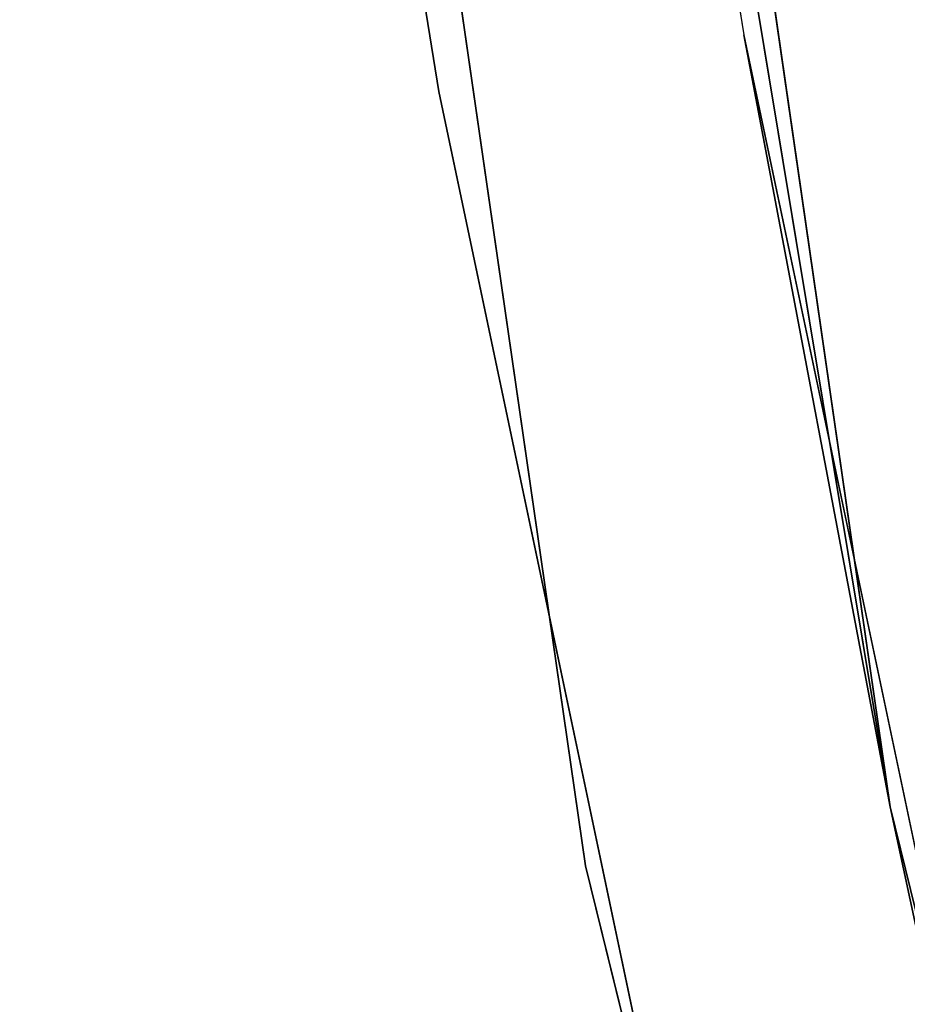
# Model space of a CAD drawing. Extents: x -950 to 950, y -950 to 950.
# Tile 188 of 256: x -910 to -901, y -177 to -167. Entities that reach past the tile are written whole.
import ezdxf

# ---------------------------------------------------------------- set-up
doc = ezdxf.new("R2010")
doc.units = 0
doc.layers.get('0').update_dxf_attribs({"color": 13, "linetype": 'CONTINUOUS'})

# ---------------------------------------------------------------- blocks, each defined once
blk = doc.blocks.new('OBJ_000001')
for p, q in [((-912.279393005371, -126.3394540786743, 6.999972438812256), (-905.5441452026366, -167.9964317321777, 6.999972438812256)), ((-912.279393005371, -126.3394540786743, 30.16272406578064), (-905.5441452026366, -167.9964317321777, 30.16272406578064)), ((-905.5441452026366, -167.9964317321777, 6.999972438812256), (-896.3384086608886, -211.7042531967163, 6.999972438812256)), ((-896.3384086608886, -211.7042531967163, 30.16272406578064), (-905.5441452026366, -167.9964317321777, 30.16272406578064)), ((-905.5441452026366, -167.9964317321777, 6.999972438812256), (-905.5441452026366, -167.9964317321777, 30.16272406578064))]:
    blk.add_line(p, q)
at = {"color": 8}
mesh = blk.add_polyface(dxfattribs=at)
corners = [(-912.279393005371, -126.3394540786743, 6.999972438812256), (-905.5441452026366, -167.9964317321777, 30.16272406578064), (-905.5441452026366, -167.9964317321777, 6.999972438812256), (-912.279393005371, -126.3394540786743, 30.16272406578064)]
mesh.append_faces([[corners[k] for k in face] for face in [(0, 1, 2), (1, 0, 3)]], dxfattribs={"vtx0": -1, "color": 8})
mesh = blk.add_polyface(dxfattribs=at)
corners = [(-905.5441452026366, -167.9964317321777, 6.999972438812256), (-896.3384086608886, -211.7042531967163, 30.16272406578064), (-896.3384086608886, -211.7042531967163, 6.999972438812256), (-905.5441452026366, -167.9964317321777, 30.16272406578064)]
mesh.append_faces([[corners[k] for k in face] for face in [(0, 1, 2), (1, 0, 3)]], dxfattribs={"vtx0": -1, "color": 8})
blk = doc.blocks.new('OBJ_000002')
for p, q in [((-901.1791984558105, -174.9126641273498, 15.79006241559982), (-913.74267578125, -88.11130056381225, 15.79006241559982)), ((-913.74267578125, -88.11130056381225), (-901.1791984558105, -174.9126641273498)), ((-901.1791984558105, -174.9126641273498, 2.999988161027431), (-913.74267578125, -88.11130056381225, 2.999988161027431)), ((-901.1791984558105, -174.9126641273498, 38.99984211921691), (-913.74267578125, -88.11130056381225, 38.99984211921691)), ((-916.7287338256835, -88.39924325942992), (-904.1242706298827, -175.4842741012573)), ((-916.7287338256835, -88.39924325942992, 38.99984211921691), (-904.1242706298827, -175.4842741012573, 38.99984211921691)), ((-916.7287338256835, -88.39924325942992, 2.999988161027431), (-904.1242706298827, -175.4842741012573, 2.999988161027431)), ((-909.3078689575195, -125.9279360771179), (-901.1791984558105, -174.9126641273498, 15.79006241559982)), ((-909.3078689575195, -125.9279360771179), (-902.5946159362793, -167.4492267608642)), ((-902.5946159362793, -167.4492267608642), (-901.1791984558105, -174.9126641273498, 15.79006241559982)), ((-893.4187225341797, -211.0146635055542), (-902.5946159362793, -167.4492267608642)), ((-893.4187225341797, -211.0146635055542), (-901.1791984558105, -174.9126641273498, 15.79006241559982)), ((-879.5262565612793, -262.9756149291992, 15.79006241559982), (-901.1791984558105, -174.9126641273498, 15.79006241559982)), ((-879.5262565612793, -262.9756149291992), (-901.1791984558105, -174.9126641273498)), ((-879.5262565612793, -262.9756149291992, 2.999988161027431), (-901.1791984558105, -174.9126641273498, 2.999988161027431)), ((-901.1791984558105, -174.9126641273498, 2.999988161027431), (-901.1791984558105, -174.9126641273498)), ((-901.1791984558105, -174.9126641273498, 15.79006241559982), (-901.1791984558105, -174.9126641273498, 38.99984211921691)), ((-879.5262565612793, -262.9756149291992, 38.99984211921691), (-901.1791984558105, -174.9126641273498, 38.99984211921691)), ((-904.1242706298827, -175.4842741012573), (-882.4004997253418, -263.8350101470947)), ((-882.4004997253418, -263.8350101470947, 38.99984211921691), (-904.1242706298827, -175.4842741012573, 38.99984211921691)), ((-904.1242706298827, -175.4842741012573, 2.999988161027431), (-882.4004997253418, -263.8350101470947, 2.999988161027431)), ((-904.1242706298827, -175.4842741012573, 2.999988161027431), (-904.1242706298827, -175.4842741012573, 38.99984211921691))]:
    blk.add_line(p, q)
at = {"color": 2}
mesh = blk.add_polyface(dxfattribs=at)
corners = [(-913.74267578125, -88.11130056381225, 15.79006241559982), (-909.3078689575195, -125.9279360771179), (-901.1791984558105, -174.9126641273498, 15.79006241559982)]
mesh.append_faces([[corners[k] for k in face] for face in [(0, 1, 2)]], dxfattribs={"color": 2})
mesh = blk.add_polyface(dxfattribs=at)
corners = [(-913.74267578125, -88.11130056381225, 2.999988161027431), (-901.1791984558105, -174.9126641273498), (-901.1791984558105, -174.9126641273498, 2.999988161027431), (-913.74267578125, -88.11130056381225)]
mesh.append_faces([[corners[k] for k in face] for face in [(0, 1, 2), (1, 0, 3)]], dxfattribs={"vtx0": -1, "color": 2})
mesh = blk.add_polyface(dxfattribs=at)
corners = [(-913.74267578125, -88.11130056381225, 38.99984211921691), (-901.1791984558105, -174.9126641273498, 15.79006241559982), (-901.1791984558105, -174.9126641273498, 38.99984211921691), (-913.74267578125, -88.11130056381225, 15.79006241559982)]
mesh.append_faces([[corners[k] for k in face] for face in [(0, 1, 2), (1, 0, 3)]], dxfattribs={"vtx0": -1, "color": 2})
mesh = blk.add_polyface(dxfattribs=at)
corners = [(-916.7287338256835, -88.39924325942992, 2.999988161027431), (-904.1242706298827, -175.4842741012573, 38.99984211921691), (-904.1242706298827, -175.4842741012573, 2.999988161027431), (-916.7287338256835, -88.39924325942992, 38.99984211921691)]
mesh.append_faces([[corners[k] for k in face] for face in [(0, 1, 2), (1, 0, 3)]], dxfattribs={"vtx0": -1, "color": 2})
mesh = blk.add_polyface(dxfattribs=at)
corners = [(-909.3078689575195, -125.9279360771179), (-902.5946159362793, -167.4492267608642), (-901.1791984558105, -174.9126641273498, 15.79006241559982)]
mesh.append_faces([[corners[k] for k in face] for face in [(0, 1, 2)]], dxfattribs={"color": 2})
mesh = blk.add_polyface(dxfattribs=at)
corners = [(-902.5946159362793, -167.4492267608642), (-893.4187225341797, -211.0146635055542), (-901.1791984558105, -174.9126641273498, 15.79006241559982)]
mesh.append_faces([[corners[k] for k in face] for face in [(0, 1, 2)]], dxfattribs={"color": 2})
mesh = blk.add_polyface(dxfattribs=at)
corners = [(-901.1791984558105, -174.9126641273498, 15.79006241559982), (-893.4187225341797, -211.0146635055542), (-879.5262565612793, -262.9756149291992, 15.79006241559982)]
mesh.append_faces([[corners[k] for k in face] for face in [(0, 1, 2)]], dxfattribs={"color": 2})
mesh = blk.add_polyface(dxfattribs=at)
corners = [(-901.1791984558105, -174.9126641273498, 2.999988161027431), (-879.5262565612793, -262.9756149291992), (-879.5262565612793, -262.9756149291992, 2.999988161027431), (-901.1791984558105, -174.9126641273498)]
mesh.append_faces([[corners[k] for k in face] for face in [(0, 1, 2), (1, 0, 3)]], dxfattribs={"vtx0": -1, "color": 2})
mesh = blk.add_polyface(dxfattribs=at)
corners = [(-901.1791984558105, -174.9126641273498, 38.99984211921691), (-879.5262565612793, -262.9756149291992, 15.79006241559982), (-879.5262565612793, -262.9756149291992, 38.99984211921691), (-901.1791984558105, -174.9126641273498, 15.79006241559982)]
mesh.append_faces([[corners[k] for k in face] for face in [(0, 1, 2), (1, 0, 3)]], dxfattribs={"vtx0": -1, "color": 2})
mesh = blk.add_polyface(dxfattribs=at)
corners = [(-904.1242706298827, -175.4842741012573, 2.999988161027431), (-882.4004997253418, -263.8350101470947, 38.99984211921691), (-882.4004997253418, -263.8350101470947, 2.999988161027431), (-904.1242706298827, -175.4842741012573, 38.99984211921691)]
mesh.append_faces([[corners[k] for k in face] for face in [(0, 1, 2), (1, 0, 3)]], dxfattribs={"vtx0": -1, "color": 2})
blk = doc.blocks.new('SKPC51C')
for name in ['OBJ_000001', 'OBJ_000002']:
    blk.add_blockref(name, (0, 0))

msp = doc.modelspace()

# ---------------------------------------------------------------- block references
msp.add_blockref('SKPC51C', (0, 0))

doc.saveas('drawing.dxf')
